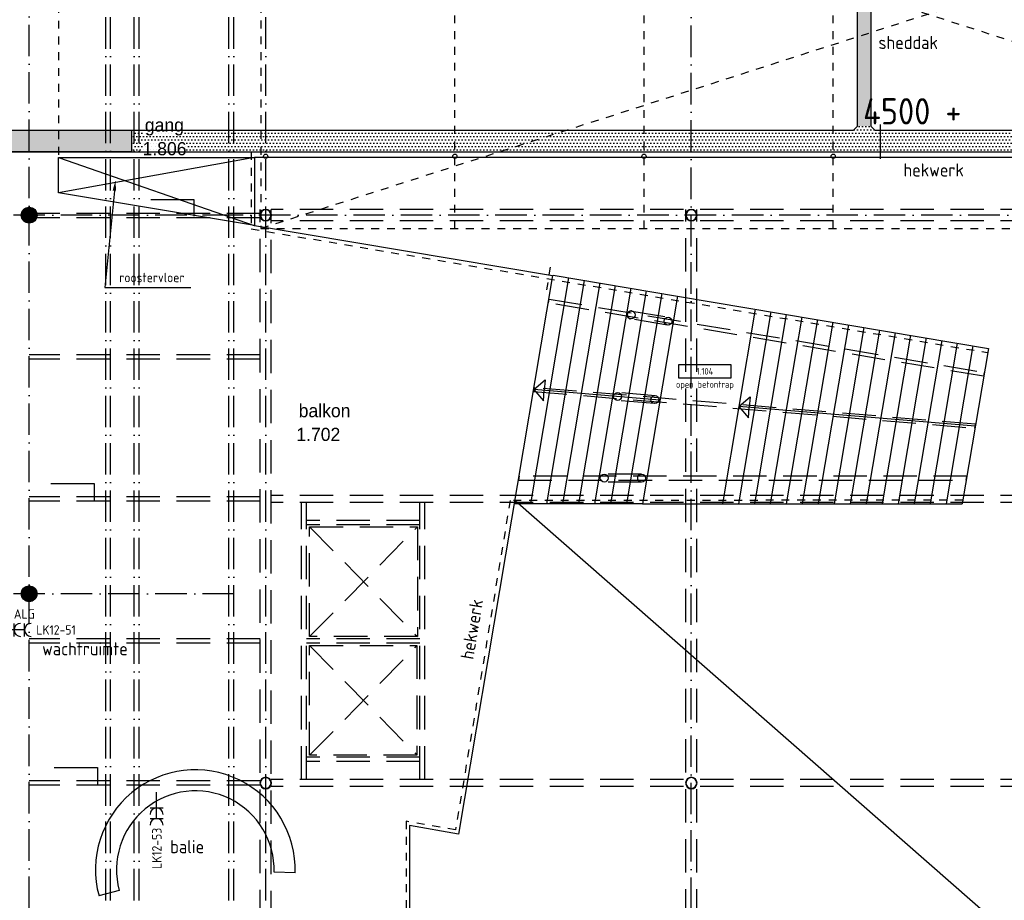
# Model space of a CAD drawing. Header units: millimetres. Extents: x 84333 to 241285, y -2244 to 84291.
# Tile 22 of 74: x 139737 to 158474, y 21345 to 38094. Entities that reach past the tile are written whole.
import ezdxf
from ezdxf.enums import TextEntityAlignment as Align

# ---------------------------------------------------------------- set-up
doc = ezdxf.new("R2010")
doc.units = ezdxf.units.MM
doc.header["$LTSCALE"] = 100
for name, pattern in [('DASHDOT', [9, 6, -1.5, 0, -1.5]), ('DASHED', [3, 1.5, -1.5]), ('HIDDEN', [9.525, 6.35, -3.175]), ('HIDDEN2', [4.7625, 3.175, -1.5875])]:
    doc.linetypes.add(name, pattern=pattern)
doc.layers.get('0').update_dxf_attribs({"linetype": 'CONTINUOUS'})
for name, color, linetype in [('AFDELING', 4, 'CONTINUOUS'), ('AL$1----_ALGEMEEN', 7, 'CONTINUOUS'), ('AL$1----_MAATVOERING', 7, 'CONTINUOUS'), ('AL$1----_TEKST', 7, 'CONTINUOUS'), ('AL$7----_STRAMIEN', 1, 'DASHDOT'), ('AL22----_BINNENWAND', 7, 'CONTINUOUS'), ('AL23----_VLOEREN', 4, 'CONTINUOUS'), ('AL27----_DAKEN', 7, 'CONTINUOUS'), ('AL28----_KONSTRUKTIE', 3, 'CONTINUOUS'), ('AL31----_BUITENKOZ', 7, 'CONTINUOUS'), ('AL32----_BINNENKOZ', 7, 'CONTINUOUS'), ('AL34----_BALUSTRADES', 4, 'DASHED'), ('ALXAA---_GEWBETON', 12, 'CONTINUOUS'), ('BL$4----', 7, 'CONTINUOUS'), ('BOUW', 8, 'CONTINUOUS'), ('EB63103-_ATTRIB', 2, 'CONTINUOUS'), ('EL63103-_LICHT-WCD230V', 3, 'CONTINUOUS'), ('EL6441--_DATACOM', 3, 'CONTINUOUS'), ('GEBOUWLABEL', 4, 'CONTINUOUS'), ('INHOUD', 7, 'CONTINUOUS'), ('KABELGGOOT1', 8, 'CONTINUOUS'), ('MV-BINNENKOZIJN', 1, 'CONTINUOUS'), ('OMSCHRIJVING', 7, 'CONTINUOUS'), ('OPPERVLAK', 7, 'CONTINUOUS'), ('VOLGNUMMER', 7, 'CONTINUOUS')]:
    doc.layers.add(name, color=color, linetype=linetype)
doc.styles.add('1_8', font='ISO', dxfattribs={"height": 1.8})
doc.styles.add('BURO-025', font='BUROFONT.shx', dxfattribs={"height": 250})
doc.styles.get("Standard").update_dxf_attribs({"font": 'iso.shx'})
doc.styles.add('TECHNIC', font='technic_.ttf')
pattern_1 = [(8e-14, (39793.956, 199192.7), (31.75, 63.5), [0, -63.5])]

# ---------------------------------------------------------------- blocks, each defined once
blk = doc.blocks.new('ES3W2A')
for p, q in [((1.25, 2), (-1.25, 2)), ((0, 2), (0, -3)), ((1.25, 0), (-1.25, 0))]:
    blk.add_line(p, q)
for centre in [(0, 3.25), (0, 1.25)]:
    blk.add_arc(centre, 1.25, 180, 0)
at = {"style": '1_8'}
for tag, flags, p in [('VERMOGEN', 9, (-2.5, 5)), ('GROEP', 8, (0, 5)), ('SCHAK', 8, (2.5, 5)), ('GELIJK', 9, (5, 5)), ('KAST', 9, (7, 5)), ('TAL', 8, (2.5, 5))]:
    blk.add_attdef(tag, text='', height=1.8, rotation=90, dxfattribs=dict(at, flags=flags)).set_placement(p, align=Align.MIDDLE_CENTER)
at = {"style": '1_8', "width": 0.7, "flags": 8}
blk.add_attdef('DOEL', text='', height=1.8, rotation=90, dxfattribs=at).set_placement((-2.5, 5), align=Align.MIDDLE_LEFT)
at = {"style": '1_8', "flags": 9}
blk.add_attdef('M_CODE', text='', height=1.8, dxfattribs=at).set_placement((0, 0), align=Align.MIDDLE_CENTER)
blk = doc.blocks.new('GEBOUWLABEL')
at = {"layer": 'VOLGNUMMER'}
blk.add_lwpolyline([(-4, -1), (4, -1), (4, 1), (-4, 1)], close=True, dxfattribs=at)
at = {"color": 0, "linetype": 'ByBlock', "flags": 1}
for tag, p in [('OPPERVLAKTESOORT', (0.5, 8)), ('TERREIN', (0.5, 6.5)), ('GEBOUW', (0.5, 5)), ('GEBRUIKSFUNCTIE', (0.5, 3.5)), ('BOUWLAAG', (0.5, 2)), ('HOOGTE', (0, -6.5)), ('RUIMTEFUNCTIE', (0, -8))]:
    blk.add_attdef(tag, text='', height=1, dxfattribs=at).set_placement(p, align=Align.MIDDLE_CENTER)
at = {"layer": 'INHOUD', "color": 0, "linetype": 'ByBlock'}
blk.add_attdef('INHOUD', text='', height=1, dxfattribs=at).set_placement((0, -5), align=Align.MIDDLE_CENTER)
at = {"layer": 'OMSCHRIJVING', "color": 0, "linetype": 'ByBlock'}
blk.add_attdef('OMSCHRIJVING', text='', height=1, dxfattribs=at).set_placement((0, -2), align=Align.MIDDLE_CENTER)
at = {"layer": 'OPPERVLAK', "color": 0, "linetype": 'ByBlock'}
blk.add_attdef('OPPERVLAK', text='', height=1, dxfattribs=at).set_placement((0, -3.5), align=Align.MIDDLE_CENTER)
at = {"layer": 'VOLGNUMMER', "color": 0, "linetype": 'ByBlock'}
blk.add_attdef('VOLGNUMMER', text='', height=1, dxfattribs=at).set_placement((0, 0), align=Align.MIDDLE_CENTER)
blk = doc.blocks.new('A$C13e6995e')
at = {"layer": 'KABELGGOOT1'}
h = blk.add_hatch(dxfattribs=at)
h.set_pattern_fill('DOTS', color=256, scale=40, style=0)
h.set_pattern_definition(pattern_1)
h.paths.add_polyline_path([(71609, 68494), (71339, 68494), (71339, 38316), (71609, 38316)])
h = blk.add_hatch(dxfattribs=at)
h.set_pattern_fill('DOTS', color=256, scale=40, style=0)
h.set_pattern_definition(pattern_1)
h.paths.add_polyline_path([(57541, 37829), (57541, 38230), (47405, 38230), (47405, 37829)])
h = blk.add_hatch(dxfattribs=at)
h.set_pattern_fill('DOTS', color=256, scale=40, style=0)
h.set_pattern_definition(pattern_1)
h.paths.add_polyline_path([(59308, 38231), (57547, 38231), (57547, 37826), (59308, 37826)])
h = blk.add_hatch(dxfattribs=at)
h.set_pattern_fill('DOTS', color=256, scale=40, style=0)
h.set_pattern_definition(pattern_1)
h.paths.add_polyline_path([(63223, 38231), (60767, 38231), (60767, 37826), (63223, 37827)])
h.paths.add_polyline_path([(60767, 38231), (59308, 38231), (59308, 37826), (60767, 37826)])
h = blk.add_hatch(dxfattribs=at)
h.set_pattern_fill('DOTS', color=256, scale=40, style=0)
h.set_pattern_definition(pattern_1)
h.paths.add_polyline_path([(64227, 38231), (63172, 38231), (63172, 37827), (64227, 37827)])
h.paths.add_polyline_path([(65270, 38231), (64227, 38231), (64227, 37827), (65270, 37827)])
h.paths.add_polyline_path([(66476, 38231), (65270, 38231), (65270, 37827), (66476, 37827)])
h.paths.add_polyline_path([(68893, 38231), (66476, 38231), (66476, 37827), (68893, 37827)])
h = blk.add_hatch(dxfattribs=at)
h.set_pattern_fill('DOTS', color=256, scale=40, style=0)
h.set_pattern_definition(pattern_1)
h.paths.add_polyline_path([(71215, 38231), (68893, 38231), (68893, 37827), (71215, 37828)])
h = blk.add_hatch(dxfattribs=at)
h.set_pattern_fill('DOTS', color=256, scale=40, style=0)
h.set_pattern_definition(pattern_1)
h.paths.add_polyline_path([(71466, 38301), (71335, 38301), (71305, 38271), (71305, 37828), (71466, 37828)])
h.paths.add_polyline_path([(71641, 38275), (71614, 38301), (71466, 38301), (71466, 37828), (71641, 37828)])
h.paths.add_polyline_path([(71305, 38271), (71266, 38231), (71215, 38231), (71215, 37828), (71305, 37828)])
h.paths.add_polyline_path([(71798, 38231), (71686, 38231), (71641, 38275), (71641, 37828), (71798, 37828)])
h.paths.add_polyline_path([(71609, 38335), (71466, 38335), (71466, 38301), (71614, 38301), (71609, 38306)])
h.paths.add_polyline_path([(71466, 38335), (71339, 38335), (71339, 38306), (71335, 38301), (71466, 38301)])
h = blk.add_hatch(dxfattribs=at)
h.set_pattern_fill('DOTS', color=256, scale=40, style=0)
h.set_pattern_definition(pattern_1)
h.paths.add_polyline_path([(71798, 38231), (71686, 38231), (71641, 38275), (71641, 37828), (71798, 37828)])
h.paths.add_polyline_path([(71305, 38271), (71266, 38231), (71215, 38231), (71215, 37828), (71305, 37828)])
h = blk.add_hatch(dxfattribs=at)
h.set_pattern_fill('DOTS', color=256, scale=40, style=0)
h.set_pattern_definition(pattern_1)
h.paths.add_polyline_path([(76072, 38231), (71784, 38231), (71784, 37828), (76072, 37828)])
at = {"layer": 'AL$1----_ALGEMEEN', "color": 8, "linetype": 'DASHED'}
for p, q in [((59995, 36370), (85375, 44520)), ((59995, 44520), (59995, 36370)), ((59995, 44520), (85375, 36370)), ((63685, 36370), (63685, 44520)), ((67285, 36370), (67285, 44520)), ((70885, 36370), (70885, 44520)), ((59995, 36370), (85375, 36370))]:
    blk.add_line(p, q, dxfattribs=at)
at = {"layer": 'AL$1----_ALGEMEEN', "color": 8}
for p, q in [((65849, 35430), (65125, 31127)), ((65553, 35480), (67920, 35082)), ((66145, 35381), (65429, 31127)), ((66441, 35331), (65733, 31127)), ((66737, 35281), (66038, 31127)), ((67033, 35231), (66342, 31127)), ((67328, 35181), (66646, 31127)), ((67624, 35132), (66950, 31127)), ((67920, 35082), (67254, 31127)), ((67920, 35082), (73837, 34086)), ((69399, 34833), (68776, 31127)), ((69695, 34783), (69080, 31127)), ((69991, 34733), (69384, 31127)), ((70287, 34683), (69688, 31127)), ((70583, 34634), (69992, 31127)), ((70879, 34584), (70297, 31127)), ((71174, 34534), (70601, 31127)), ((71470, 34484), (70905, 31127)), ((71766, 34434), (71209, 31127)), ((72062, 34385), (71514, 31127)), ((72358, 34335), (71818, 31127)), ((72654, 34285), (72122, 31127)), ((72949, 34235), (72426, 31127)), ((73245, 34185), (72730, 31127)), ((73541, 34136), (73035, 31127)), ((73837, 34086), (73339, 31127)), ((65187, 33304), (65403, 33487)), ((65403, 33487), (65386, 33287)), ((67587, 33105), (65187, 33304)), ((65187, 33304), (65370, 33088)), ((65370, 33088), (65386, 33287)), ((69087, 32980), (69303, 33163)), ((73588, 32607), (69087, 32980)), ((69087, 32980), (69270, 32764)), ((69303, 33163), (69287, 32964)), ((69270, 32764), (69287, 32964)), ((67254, 31127), (73339, 31127))]:
    blk.add_line(p, q, dxfattribs=at)
at = {"layer": 'AL$1----_MAATVOERING', "color": 8}
for p, q in [((57206, 37086), (57026, 35245)), ((57026, 35245), (58658, 35245))]:
    blk.add_line(p, q, dxfattribs=at)
blk.add_solid([(57173, 37089), (57226, 37285), (57239, 37083)], dxfattribs=at)
at = {"layer": 'AL$7----_STRAMIEN', "color": 1}
for p, q in [((59485, 36620), (37921, 36620)), ((93858, 36620), (59485, 36620)), ((59485, 29420), (37921, 29420))]:
    blk.add_line(p, q, dxfattribs=at)
blk.add_lwpolyline([(55585, 23440), (55585, 63920)], dxfattribs=at)
at = {"layer": 'AL$7----_STRAMIEN'}
for points in [[(57044, 10084), (57044, 48023)], [(57135, 10084), (57135, 48023)], [(57585, 10084), (57585, 48023)], [(57676, 10084), (57676, 48023)], [(59385, 10084), (59385, 48023)], [(59476, 10084), (59476, 48023)], [(60085, 10084), (60085, 48023)], [(68185, 9924), (68185, 48023)]]:
    blk.add_lwpolyline(points, dxfattribs=at)
at = {"layer": 'AL22----_BINNENWAND', "color": 8}
blk.add_line((67254, 31127), (64821, 31127), dxfattribs=at)
at = {"layer": 'AL23----_VLOEREN', "color": 8}
for p, q in [((59874, 37720), (56145, 37048)), ((56145, 37720), (59867, 36422)), ((56145, 37720), (59874, 37720)), ((56145, 37048), (56145, 37720)), ((85987, 37720), (59874, 37720)), ((59874, 37720), (59874, 36421)), ((59874, 37720), (59874, 36421)), ((59874, 36421), (56145, 37048)), ((59874, 36421), (65545, 35473)), ((65545, 35473), (63755, 24848)), ((64831, 31191), (85987, 12673)), ((63755, 24848), (62819, 25013)), ((62819, 25013), (62819, 22930))]:
    blk.add_line(p, q, dxfattribs=at)
at = {"layer": 'AL27----_DAKEN', "color": 8, "linetype": 'HIDDEN'}
for p, q in [((60922, 30691), (62972, 28606)), ((60922, 28606), (62972, 30691)), ((60922, 28606), (60922, 30691)), ((60922, 30691), (62972, 30691)), ((62972, 30691), (62972, 28606)), ((62972, 28606), (60922, 28606)), ((60922, 26349), (62963, 28434)), ((60922, 28434), (62963, 26349)), ((60922, 26349), (60922, 28434)), ((60922, 28434), (62963, 28434)), ((62963, 28434), (62963, 26349)), ((62963, 26349), (60922, 26349))]:
    blk.add_line(p, q, dxfattribs=at)
at = {"layer": 'AL28----_KONSTRUKTIE', "color": 8}
for centre, radius in [((60085, 37741), 40), ((63685, 37741), 40), ((67285, 37741), 40), ((70885, 37741), 40), ((55585, 36620), 150), ((55585, 29420), 150)]:
    blk.add_circle(centre, radius, dxfattribs=at)
for centre, radius, start, end in [((60085, 36620), 110, 0, 180), ((68185, 36620), 110, 0, 180), ((60085, 36620), 110, 180, 0), ((60085, 36620), 102, 0, 180), ((60085, 36620), 102, 180, 0), ((68185, 36620), 110, 180, 0), ((68185, 36620), 102, 0, 180), ((68185, 36620), 102, 180, 0), ((60085, 25820), 110, 0, 180), ((60085, 25820), 102, 0, 180), ((68185, 25820), 110, 0, 180), ((68185, 25820), 102, 0, 180), ((60085, 25820), 110, 180, 0), ((60085, 25820), 102, 180, 0), ((68185, 25820), 110, 180, 0), ((68185, 25820), 102, 180, 0)]:
    blk.add_arc(centre, radius, start, end, dxfattribs=at)
at = {"layer": 'AL31----_BUITENKOZ', "color": 8, "linetype": 'HIDDEN'}
for p, q in [((65464, 34950), (65477, 35024)), ((73748, 33556), (65464, 34950)), ((65477, 35024), (73760, 33630)), ((67053, 34797), (67754, 34679)), ((67754, 34679), (67754, 34679)), ((67730, 34531), (67028, 34649)), ((67730, 34531), (67730, 34531)), ((73760, 33630), (73748, 33556)), ((65193, 33341), (65181, 33267)), ((65181, 33267), (73582, 32570)), ((73594, 32644), (65193, 33341)), ((67497, 33187), (66782, 33246)), ((67485, 33038), (66782, 33096)), ((73582, 32570), (73594, 32644)), ((67239, 31695), (66527, 31695)), ((64910, 31657), (64897, 31582)), ((64897, 31582), (73415, 31582)), ((73428, 31657), (64910, 31657)), ((67239, 31545), (66527, 31545)), ((73415, 31582), (73428, 31657))]:
    blk.add_line(p, q, dxfattribs=at)
at = {"layer": 'AL31----_BUITENKOZ', "color": 8}
for centre in [(67041, 34723), (67742, 34605), (66782, 33171), (67491, 33113), (66527, 31620), (67239, 31620)]:
    blk.add_circle(centre, 75, dxfattribs=at)
at = {"layer": 'AL31----_BUITENKOZ', "color": 8, "linetype": 'HIDDEN'}
blk.add_arc((67041, 34723), 75, 80.4447, 260.4447, dxfattribs=at)
at = {"layer": 'AL32----_BINNENKOZ', "color": 8, "linetype": 'HIDDEN2'}
for p, q in [((86056, 37719), (59874, 37720)), ((59874, 37720), (59874, 37720)), ((59874, 37720), (59874, 36421))]:
    blk.add_line(p, q, dxfattribs=at)
at = {"layer": 'AL32----_BINNENKOZ', "color": 8}
for p, q in [((59874, 36421), (65545, 35473)), ((65545, 35473), (63755, 24848)), ((63755, 24848), (62819, 25013)), ((62819, 25013), (62819, 22932)), ((60645, 24111), (60245, 24124)), ((57299, 23777), (56913, 23672))]:
    blk.add_line(p, q, dxfattribs=at)
for radius in [1900, 1500]:
    blk.add_arc((58746, 24172), radius, 358.1337, 195.2779, dxfattribs=at)
at = {"layer": 'AL34----_BALUSTRADES', "color": 8}
for p, q in [((56145, 41219), (56145, 37720)), ((56145, 37720), (59874, 37720)), ((86077, 37820), (59811, 37820)), ((59811, 37820), (59811, 36360)), ((59811, 36360), (73824, 34007)), ((65501, 35633), (65428, 35199)), ((64738, 31195), (63698, 24929)), ((73350, 31198), (64738, 31195)), ((63698, 24929), (62757, 25094)), ((62757, 25094), (62757, 22930))]:
    blk.add_line(p, q, dxfattribs=at)
at = {"layer": 'ALXAA---_GEWBETON', "color": 8}
for p, q in [((55485, 36508), (55485, 36732)), ((55505, 36493), (55505, 36747)), ((55525, 36483), (55525, 36758)), ((55545, 36475), (55545, 36765)), ((55565, 36471), (55565, 36769)), ((55585, 36470), (55585, 36770)), ((55605, 36471), (55605, 36769)), ((55625, 36475), (55625, 36765)), ((55645, 36483), (55645, 36758)), ((55665, 36493), (55665, 36747)), ((55685, 36508), (55685, 36732)), ((55445, 36566), (55445, 36674)), ((55465, 36530), (55465, 36710)), ((55705, 36530), (55705, 36710)), ((55725, 36566), (55725, 36674)), ((55445, 29366), (55445, 29474)), ((55465, 29330), (55465, 29510)), ((55485, 29308), (55485, 29532)), ((55505, 29293), (55505, 29547)), ((55525, 29283), (55525, 29558)), ((55545, 29275), (55545, 29565)), ((55565, 29271), (55565, 29569)), ((55585, 29270), (55585, 29570)), ((55605, 29271), (55605, 29569)), ((55625, 29275), (55625, 29565)), ((55645, 29283), (55645, 29558)), ((55665, 29293), (55665, 29547)), ((55685, 29308), (55685, 29532)), ((55705, 29330), (55705, 29510)), ((55725, 29366), (55725, 29474))]:
    blk.add_line(p, q, dxfattribs=at)
at = {"layer": 'KABELGGOOT1'}
for p, q in [((71339, 68870, 3650), (71339, 38306, 3650)), ((71609, 38306, 3650), (71609, 68525, 3650)), ((71266, 38231), (47474, 38231)), ((71339, 38306, 3650), (71266, 38231, 3650)), ((71686, 38231, 3650), (71609, 38306, 3650)), ((85174, 38231, 3650), (71686, 38231, 3650)), ((71784, 37689), (71784, 38342)), ((47000, 37825), (97665, 37831))]:
    blk.add_line(p, q, dxfattribs=at)
blk.add_lwpolyline([(47405, 37829), (57541, 37829), (57541, 38230), (47405, 38230)], close=True, dxfattribs=at)
at = {"layer": 'MV-BINNENKOZIJN'}
for p, q in [((57897, 36917), (58719, 36917)), ((58719, 36917), (58719, 36599)), ((55997, 31516), (56819, 31516)), ((56819, 31516), (56819, 31198)), ((56062, 26113), (56884, 26113)), ((56884, 26113), (56884, 25795))]:
    blk.add_line(p, q, dxfattribs=at)
at = {"layer": 'MV-BINNENKOZIJN', "color": 2, "linetype": 'HIDDEN'}
for p, q in [((85180, 36726), (60190, 36726)), ((85180, 36515), (60190, 36515)), ((85180, 31288), (60190, 31288)), ((85180, 31153), (60190, 31153)), ((85180, 25888), (60190, 25888)), ((85180, 25753), (60190, 25753))]:
    blk.add_line(p, q, dxfattribs=at)
for points in [[(59980, 12676), (59980, 36726)], [(60190, 12659), (60190, 36726)], [(68079, 12686), (68079, 36726)], [(68289, 12686), (68289, 36726)], [(59978, 36654), (55585, 36654)], [(59978, 36572), (55585, 36572)], [(59978, 33962), (55585, 33962)], [(59978, 33879), (55585, 33879)], [(59978, 33879), (55585, 33879)], [(59978, 31262), (55585, 31262)], [(59978, 31179), (55585, 31179)], [(60769, 25888), (60769, 31153)], [(60864, 25888), (60864, 31153)], [(63019, 25888), (63019, 31153)], [(63114, 25888), (63114, 31153)], [(63019, 30811), (60864, 30811)], [(63019, 30729), (60864, 30729)], [(59978, 28561), (55585, 28561)], [(63019, 28561), (60864, 28561)], [(59978, 28479), (55585, 28479)], [(63019, 28479), (60864, 28479)], [(63019, 26311), (60864, 26311)], [(63019, 26229), (60864, 26229)], [(59978, 25861), (55585, 25861)], [(59978, 25779), (55585, 25779)]]:
    blk.add_lwpolyline(points, dxfattribs=at)
at = {"layer": 'GEBOUWLABEL', "color": 8, "xscale": 125, "yscale": 125, "zscale": 125}
blk.add_blockref('GEBOUWLABEL', (68443, 33651), dxfattribs=at).add_auto_attribs({'VOLGNUMMER': '1.104', 'OMSCHRIJVING': 'open betontrap'})
at = {"layer": 'AFDELING', "color": 8, "style": 'TECHNIC'}
for p in [(92219, 54468), (58038, 41625), (88108, 41444)]:
    blk.add_attdef('VIDE', text='', height=500, dxfattribs=at).set_placement(p, align=Align.CENTER)
blk.add_attdef('VIDE', text='', height=500, rotation=90, dxfattribs=at).set_placement((75129, 25766), align=Align.CENTER)
at = {"layer": 'AL$1----_TEKST', "color": 8}
blk.add_text('hekwerk', height=250, dxfattribs=at).set_placement((72222, 37356))
blk.add_text('hekwerk', height=250, rotation=80.4447, dxfattribs=at).set_placement((64036, 28158))
at = {"layer": 'BL$4----', "color": 8}
for s, height, p in [('sheddak', 250, (71746, 39780)), ('4500 + ', 500, (71454, 38346)), ('roostervloer', 180, (57299, 35345)), ('wachtruimte', 250, (55832, 28249)), ('balie', 250, (58268, 24485))]:
    blk.add_text(s, height=height, dxfattribs=at).set_placement(p)
at = {"layer": 'BOUW', "style": 'BURO-025'}
for s, p in [('gang', (57786, 38211)), ('1.806', (57742, 37760)), ('balkon', (60713, 32777)), ('1.702', (60668, 32326))]:
    blk.add_text(s, height=250, dxfattribs=at).set_placement(p)

msp = doc.modelspace()

# ---------------------------------------------------------------- block references
at = {"layer": 'EL63103-_LICHT-WCD230V'}
ref = msp.add_blockref('ES3W2A', (139629, 26488), dxfattribs=dict(at, xscale=100, yscale=100, zscale=100, rotation=270))
ref.add_attrib('DOEL', 'ALG', dxfattribs={"layer": 'EB63103-_ATTRIB', "color": 1, "height": 180, "style": '1_8', "flags": 8}).set_placement((139626, 26792), align=Align.MIDDLE_LEFT)
ref.add_attrib('GROEP', 'LK12-51', dxfattribs={"layer": 'EB63103-_ATTRIB', "color": 1, "height": 180, "style": '1_8', "flags": 8}).set_placement((140054, 26488), align=Align.MIDDLE_LEFT)
ref = msp.add_blockref('ES3W2A', (142342, 23102), dxfattribs=dict(at, xscale=100, yscale=100, zscale=100, rotation=180))
ref.add_attrib('GROEP', 'LK12-53', dxfattribs={"layer": 'EB63103-_ATTRIB', "color": 1, "height": 180, "rotation": 90, "style": '1_8', "flags": 8}).set_placement((142347, 22724), align=Align.MIDDLE_RIGHT)
at = {"layer": 'EL6441--_DATACOM'}
msp.add_blockref('A$C13e6995e', (84333, -2244), dxfattribs=at)

doc.saveas('drawing.dxf')
